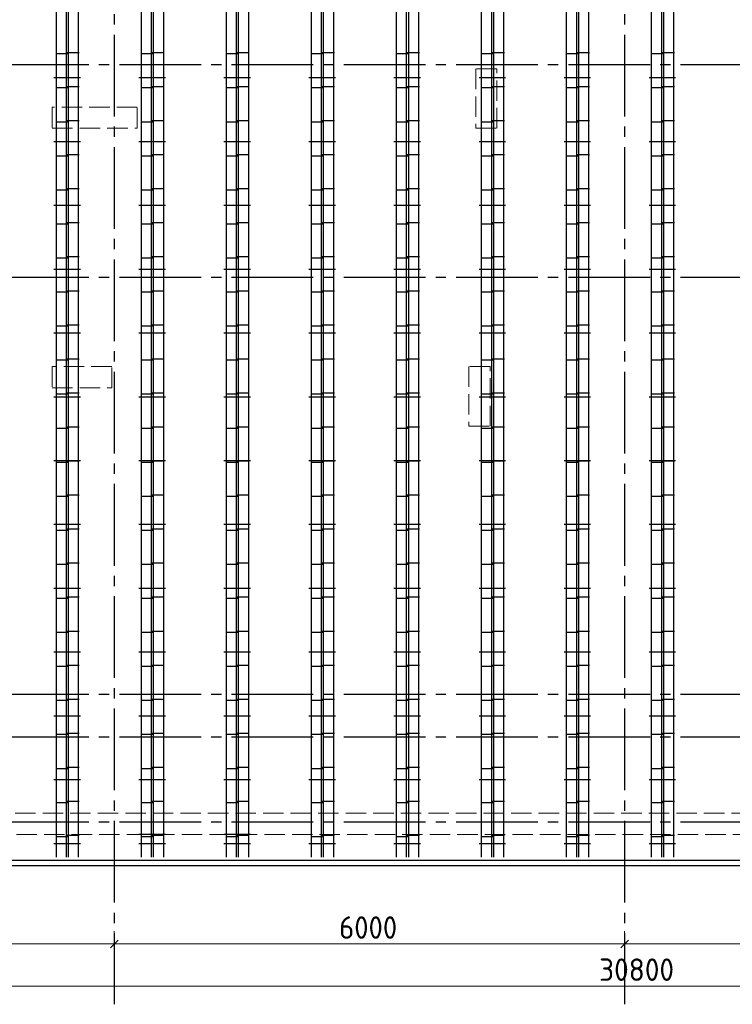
# Model space of a CAD drawing. Header units: millimetres. Extents: x 0 to 50400, y -48 to 35640.
# Tile 4 of 18: x 17402 to 25783, y 8317 to 19889. Entities that reach past the tile are written whole.
import ezdxf

# ---------------------------------------------------------------- set-up
doc = ezdxf.new("R2010")
doc.units = ezdxf.units.MM
doc.linetypes.add('______2', pattern=[324, 240, -84])
doc.linetypes.add('______5', pattern=[1320, 960, -120, 120, -120])
for name, color, linetype, lineweight in [('Standard', 7, 'Continuous', 25), ('ЖБ Пилон', 7, 'Continuous', 35), ('ЖБ Плита Фундамента верхний уровень', 7, 'Continuous', 35), ('ЖБ Стена верхний уровень', 7, 'Continuous', 35), ('Размерная линия_ общее', 7, 'Continuous', 13), ('Фиксатор', 7, 'Continuous', 13)]:
    doc.layers.add(name, color=color, linetype=linetype, lineweight=lineweight)
doc.layers.add('Оси', color=7, linetype='______5', lineweight=13, true_color=0x656565)
doc.styles.add('ISOCPEUR', font='txt')

msp = doc.modelspace()

# ---------------------------------------------------------------- linework, layer by layer
at = {"layer": 'Standard', "color": 254, "linetype": 'Continuous', "lineweight": -3, "true_color": 0xc4c4ff, "transparency": 33554687}
msp.add_lwpolyline([(9704, 9947), (39216, 9947), (39216, 32977), (9704, 32977), (9704, 9947)], dxfattribs=at)
at = {"layer": 'ЖБ Пилон', "color": 253, "linetype": '______2', "lineweight": 13, "true_color": 0xa0a0a0, "transparency": 33554687}
for p, q in [((23015, 19312), (22765, 19312)), ((22765, 19312), (22765, 18612)), ((23015, 18612), (23015, 19312)), ((18785, 18862), (17785, 18862)), ((17785, 18862), (17785, 18612)), ((18785, 18612), (18785, 18862)), ((17785, 18612), (18785, 18612)), ((22765, 18612), (23015, 18612)), ((18485, 15812), (17785, 15812)), ((17785, 15812), (17785, 15562)), ((18485, 15562), (18485, 15812)), ((22935, 15812), (22685, 15812)), ((22685, 15812), (22685, 15112)), ((22935, 15112), (22935, 15812)), ((17785, 15562), (18485, 15562)), ((22685, 15112), (22935, 15112))]:
    msp.add_line(p, q, dxfattribs=at)
at = {"layer": 'ЖБ Плита Фундамента верхний уровень', "color": 251, "linetype": 'Continuous', "lineweight": 25, "true_color": 0x656565, "transparency": 33554687}
msp.add_line((8715, 10012), (40215, 10012), dxfattribs=at)
at = {"layer": 'ЖБ Стена верхний уровень', "color": 253, "linetype": '______2', "lineweight": 13, "true_color": 0xa0a0a0, "transparency": 33554687}
for p, q in [((33465, 10562), (15765, 10562)), ((9265, 10312), (40165, 10312))]:
    msp.add_line(p, q, dxfattribs=at)
at = {"layer": 'Оси', "color": 8, "linetype": '______5', "lineweight": -3, "transparency": 33554687}
for p, q in [((18515, 32912), (18515, 8317)), ((24515, 32912), (24515, 8317)), ((8015, 19362), (42965, 19362)), ((8015, 16862), (42965, 16862)), ((8015, 11962), (42965, 11962)), ((8015, 11462), (42965, 11462)), ((8015, 10462), (42965, 10462))]:
    msp.add_line(p, q, dxfattribs=at)
at = {"layer": 'Размерная линия_ общее', "color": 7, "linetype": 'Continuous', "lineweight": 13, "transparency": 33554687}
for p, q in [((18515, 9027), (18515, 9177)), ((24515, 9027), (24515, 9177)), ((12515, 9027), (18515, 9027)), ((18515, 9027), (18515, 8877)), ((18515, 9027), (24515, 9027)), ((24515, 9027), (24515, 8877)), ((24515, 9027), (30215, 9027)), ((9265, 8532), (40065, 8532))]:
    msp.add_line(p, q, dxfattribs=at)
at = {"layer": 'Размерная линия_ общее', "color": 7, "linetype": 'Continuous', "lineweight": 25, "transparency": 33554687}
for p, q in [((18470, 8982), (18560, 9072)), ((24470, 8982), (24560, 9072))]:
    msp.add_line(p, q, dxfattribs=at)
at = {"layer": 'Фиксатор', "color": 7, "linetype": 'Continuous', "lineweight": 25, "transparency": 33554687}
for p, q in [((17834, 10047), (17834, 32877)), ((17834, 10047), (17834, 32877)), ((17953, 10047), (17953, 32877)), ((17953, 10047), (17953, 32877)), ((17977, 10047), (17977, 32877)), ((17977, 10047), (17977, 32877)), ((18096, 10047), (18096, 32877)), ((18096, 10047), (18096, 32877)), ((18834, 10047), (18834, 32877)), ((18834, 10047), (18834, 32877)), ((18953, 10047), (18953, 32877)), ((18953, 10047), (18953, 32877)), ((18977, 10047), (18977, 32877)), ((18977, 10047), (18977, 32877)), ((19096, 10047), (19096, 32877)), ((19096, 10047), (19096, 32877)), ((19834, 10047), (19834, 32877)), ((19834, 10047), (19834, 32877)), ((19953, 10047), (19953, 32877)), ((19953, 10047), (19953, 32877)), ((19977, 10047), (19977, 32877)), ((19977, 10047), (19977, 32877)), ((20096, 10047), (20096, 32877)), ((20096, 10047), (20096, 32877)), ((20834, 10047), (20834, 32877)), ((20834, 10047), (20834, 32877)), ((20953, 10047), (20953, 32877)), ((20953, 10047), (20953, 32877)), ((20977, 10047), (20977, 32877)), ((20977, 10047), (20977, 32877)), ((21096, 10047), (21096, 32877)), ((21096, 10047), (21096, 32877)), ((21834, 10047), (21834, 32877)), ((21834, 10047), (21834, 32877)), ((21953, 10047), (21953, 32877)), ((21953, 10047), (21953, 32877)), ((21977, 10047), (21977, 32877)), ((21977, 10047), (21977, 32877)), ((22096, 10047), (22096, 32877)), ((22096, 10047), (22096, 32877)), ((22834, 10047), (22834, 32877)), ((22834, 10047), (22834, 32877)), ((22953, 10047), (22953, 32877)), ((22953, 10047), (22953, 32877)), ((22977, 10047), (22977, 32877)), ((22977, 10047), (22977, 32877)), ((23096, 10047), (23096, 32877)), ((23096, 10047), (23096, 32877)), ((23834, 10047), (23834, 32877)), ((23834, 10047), (23834, 32877)), ((23953, 10047), (23953, 32877)), ((23953, 10047), (23953, 32877)), ((23977, 10047), (23977, 32877)), ((23977, 10047), (23977, 32877)), ((24096, 10047), (24096, 32877)), ((24096, 10047), (24096, 32877)), ((24834, 10047), (24834, 32877)), ((24834, 10047), (24834, 32877)), ((24953, 10047), (24953, 32877)), ((24953, 10047), (24953, 32877)), ((24977, 10047), (24977, 32877)), ((24977, 10047), (24977, 32877)), ((25096, 10047), (25096, 32877)), ((25096, 10047), (25096, 32877)), ((17827, 19490), (17981, 19490)), ((17827, 19490), (17981, 19490)), ((18103, 19500), (17950, 19500)), ((18103, 19500), (17950, 19500)), ((18827, 19490), (18981, 19490)), ((18827, 19490), (18981, 19490)), ((19103, 19500), (18950, 19500)), ((19103, 19500), (18950, 19500)), ((19827, 19490), (19981, 19490)), ((19827, 19490), (19981, 19490)), ((20103, 19500), (19950, 19500)), ((20103, 19500), (19950, 19500)), ((20827, 19490), (20981, 19490)), ((20827, 19490), (20981, 19490)), ((21103, 19500), (20950, 19500)), ((21103, 19500), (20950, 19500)), ((21827, 19490), (21981, 19490)), ((21827, 19490), (21981, 19490)), ((22103, 19500), (21950, 19500)), ((22103, 19500), (21950, 19500)), ((22827, 19490), (22981, 19490)), ((22827, 19490), (22981, 19490)), ((23103, 19500), (22950, 19500)), ((23103, 19500), (22950, 19500)), ((23827, 19490), (23981, 19490)), ((23827, 19490), (23981, 19490)), ((24103, 19500), (23950, 19500)), ((24103, 19500), (23950, 19500)), ((24827, 19490), (24981, 19490)), ((24827, 19490), (24981, 19490)), ((25103, 19500), (24950, 19500)), ((25103, 19500), (24950, 19500)), ((17804, 19208), (18116, 19208)), ((17804, 19208), (18116, 19208)), ((18103, 19100), (17950, 19100)), ((18103, 19100), (17950, 19100)), ((18804, 19208), (19116, 19208)), ((18804, 19208), (19116, 19208)), ((19103, 19100), (18950, 19100)), ((19103, 19100), (18950, 19100)), ((19804, 19208), (20116, 19208)), ((19804, 19208), (20116, 19208)), ((20103, 19100), (19950, 19100)), ((20103, 19100), (19950, 19100)), ((20804, 19208), (21116, 19208)), ((20804, 19208), (21116, 19208)), ((21103, 19100), (20950, 19100)), ((21103, 19100), (20950, 19100)), ((21804, 19208), (22116, 19208)), ((21804, 19208), (22116, 19208)), ((22103, 19100), (21950, 19100)), ((22103, 19100), (21950, 19100)), ((22804, 19208), (23116, 19208)), ((22804, 19208), (23116, 19208)), ((23103, 19100), (22950, 19100)), ((23103, 19100), (22950, 19100)), ((23804, 19208), (24116, 19208)), ((23804, 19208), (24116, 19208)), ((24103, 19100), (23950, 19100)), ((24103, 19100), (23950, 19100)), ((24804, 19208), (25116, 19208)), ((24804, 19208), (25116, 19208)), ((25103, 19100), (24950, 19100)), ((25103, 19100), (24950, 19100)), ((17827, 19090), (17981, 19090)), ((17827, 19090), (17981, 19090)), ((18827, 19090), (18981, 19090)), ((18827, 19090), (18981, 19090)), ((19827, 19090), (19981, 19090)), ((19827, 19090), (19981, 19090)), ((20827, 19090), (20981, 19090)), ((20827, 19090), (20981, 19090)), ((21827, 19090), (21981, 19090)), ((21827, 19090), (21981, 19090)), ((22827, 19090), (22981, 19090)), ((22827, 19090), (22981, 19090)), ((23827, 19090), (23981, 19090)), ((23827, 19090), (23981, 19090)), ((24827, 19090), (24981, 19090)), ((24827, 19090), (24981, 19090)), ((17827, 18690), (17981, 18690)), ((17827, 18690), (17981, 18690)), ((18103, 18700), (17950, 18700)), ((18103, 18700), (17950, 18700)), ((18827, 18690), (18981, 18690)), ((18827, 18690), (18981, 18690)), ((19103, 18700), (18950, 18700)), ((19103, 18700), (18950, 18700)), ((19827, 18690), (19981, 18690)), ((19827, 18690), (19981, 18690)), ((20103, 18700), (19950, 18700)), ((20103, 18700), (19950, 18700)), ((20827, 18690), (20981, 18690)), ((20827, 18690), (20981, 18690)), ((21103, 18700), (20950, 18700)), ((21103, 18700), (20950, 18700)), ((21827, 18690), (21981, 18690)), ((21827, 18690), (21981, 18690)), ((22103, 18700), (21950, 18700)), ((22103, 18700), (21950, 18700)), ((22827, 18690), (22981, 18690)), ((22827, 18690), (22981, 18690)), ((23103, 18700), (22950, 18700)), ((23103, 18700), (22950, 18700)), ((23827, 18690), (23981, 18690)), ((23827, 18690), (23981, 18690)), ((24103, 18700), (23950, 18700)), ((24103, 18700), (23950, 18700)), ((24827, 18690), (24981, 18690)), ((24827, 18690), (24981, 18690)), ((25103, 18700), (24950, 18700)), ((25103, 18700), (24950, 18700)), ((17804, 18458), (18116, 18458)), ((17804, 18458), (18116, 18458)), ((18804, 18458), (19116, 18458)), ((18804, 18458), (19116, 18458)), ((19804, 18458), (20116, 18458)), ((19804, 18458), (20116, 18458)), ((20804, 18458), (21116, 18458)), ((20804, 18458), (21116, 18458)), ((21804, 18458), (22116, 18458)), ((21804, 18458), (22116, 18458)), ((22804, 18458), (23116, 18458)), ((22804, 18458), (23116, 18458)), ((23804, 18458), (24116, 18458)), ((23804, 18458), (24116, 18458)), ((24804, 18458), (25116, 18458)), ((24804, 18458), (25116, 18458)), ((17827, 18290), (17981, 18290)), ((17827, 18290), (17981, 18290)), ((18103, 18300), (17950, 18300)), ((18103, 18300), (17950, 18300)), ((18827, 18290), (18981, 18290)), ((18827, 18290), (18981, 18290)), ((19103, 18300), (18950, 18300)), ((19103, 18300), (18950, 18300)), ((19827, 18290), (19981, 18290)), ((19827, 18290), (19981, 18290)), ((20103, 18300), (19950, 18300)), ((20103, 18300), (19950, 18300)), ((20827, 18290), (20981, 18290)), ((20827, 18290), (20981, 18290)), ((21103, 18300), (20950, 18300)), ((21103, 18300), (20950, 18300)), ((21827, 18290), (21981, 18290)), ((21827, 18290), (21981, 18290)), ((22103, 18300), (21950, 18300)), ((22103, 18300), (21950, 18300)), ((22827, 18290), (22981, 18290)), ((22827, 18290), (22981, 18290)), ((23103, 18300), (22950, 18300)), ((23103, 18300), (22950, 18300)), ((23827, 18290), (23981, 18290)), ((23827, 18290), (23981, 18290)), ((24103, 18300), (23950, 18300)), ((24103, 18300), (23950, 18300)), ((24827, 18290), (24981, 18290)), ((24827, 18290), (24981, 18290)), ((25103, 18300), (24950, 18300)), ((25103, 18300), (24950, 18300)), ((17827, 17890), (17981, 17890)), ((17827, 17890), (17981, 17890)), ((18103, 17900), (17950, 17900)), ((18103, 17900), (17950, 17900)), ((18827, 17890), (18981, 17890)), ((18827, 17890), (18981, 17890)), ((19103, 17900), (18950, 17900)), ((19103, 17900), (18950, 17900)), ((19827, 17890), (19981, 17890)), ((19827, 17890), (19981, 17890)), ((20103, 17900), (19950, 17900)), ((20103, 17900), (19950, 17900)), ((20827, 17890), (20981, 17890)), ((20827, 17890), (20981, 17890)), ((21103, 17900), (20950, 17900)), ((21103, 17900), (20950, 17900)), ((21827, 17890), (21981, 17890)), ((21827, 17890), (21981, 17890)), ((22103, 17900), (21950, 17900)), ((22103, 17900), (21950, 17900)), ((22827, 17890), (22981, 17890)), ((22827, 17890), (22981, 17890)), ((23103, 17900), (22950, 17900)), ((23103, 17900), (22950, 17900)), ((23827, 17890), (23981, 17890)), ((23827, 17890), (23981, 17890)), ((24103, 17900), (23950, 17900)), ((24103, 17900), (23950, 17900)), ((24827, 17890), (24981, 17890)), ((24827, 17890), (24981, 17890)), ((25103, 17900), (24950, 17900)), ((25103, 17900), (24950, 17900)), ((17804, 17708), (18116, 17708)), ((17804, 17708), (18116, 17708)), ((18804, 17708), (19116, 17708)), ((18804, 17708), (19116, 17708)), ((19804, 17708), (20116, 17708)), ((19804, 17708), (20116, 17708)), ((20804, 17708), (21116, 17708)), ((20804, 17708), (21116, 17708)), ((21804, 17708), (22116, 17708)), ((21804, 17708), (22116, 17708)), ((22804, 17708), (23116, 17708)), ((22804, 17708), (23116, 17708)), ((23804, 17708), (24116, 17708)), ((23804, 17708), (24116, 17708)), ((24804, 17708), (25116, 17708)), ((24804, 17708), (25116, 17708)), ((17827, 17490), (17981, 17490)), ((17827, 17490), (17981, 17490)), ((18103, 17500), (17950, 17500)), ((18103, 17500), (17950, 17500)), ((18827, 17490), (18981, 17490)), ((18827, 17490), (18981, 17490)), ((19103, 17500), (18950, 17500)), ((19103, 17500), (18950, 17500)), ((19827, 17490), (19981, 17490)), ((19827, 17490), (19981, 17490)), ((20103, 17500), (19950, 17500)), ((20103, 17500), (19950, 17500)), ((20827, 17490), (20981, 17490)), ((20827, 17490), (20981, 17490)), ((21103, 17500), (20950, 17500)), ((21103, 17500), (20950, 17500)), ((21827, 17490), (21981, 17490)), ((21827, 17490), (21981, 17490)), ((22103, 17500), (21950, 17500)), ((22103, 17500), (21950, 17500)), ((22827, 17490), (22981, 17490)), ((22827, 17490), (22981, 17490)), ((23103, 17500), (22950, 17500)), ((23103, 17500), (22950, 17500)), ((23827, 17490), (23981, 17490)), ((23827, 17490), (23981, 17490)), ((24103, 17500), (23950, 17500)), ((24103, 17500), (23950, 17500)), ((24827, 17490), (24981, 17490)), ((24827, 17490), (24981, 17490)), ((25103, 17500), (24950, 17500)), ((25103, 17500), (24950, 17500)), ((17827, 17090), (17981, 17090)), ((17827, 17090), (17981, 17090)), ((18103, 17100), (17950, 17100)), ((18103, 17100), (17950, 17100)), ((18827, 17090), (18981, 17090)), ((18827, 17090), (18981, 17090)), ((19103, 17100), (18950, 17100)), ((19103, 17100), (18950, 17100)), ((19827, 17090), (19981, 17090)), ((19827, 17090), (19981, 17090)), ((20103, 17100), (19950, 17100)), ((20103, 17100), (19950, 17100)), ((20827, 17090), (20981, 17090)), ((20827, 17090), (20981, 17090)), ((21103, 17100), (20950, 17100)), ((21103, 17100), (20950, 17100)), ((21827, 17090), (21981, 17090)), ((21827, 17090), (21981, 17090)), ((22103, 17100), (21950, 17100)), ((22103, 17100), (21950, 17100)), ((22827, 17090), (22981, 17090)), ((22827, 17090), (22981, 17090)), ((23103, 17100), (22950, 17100)), ((23103, 17100), (22950, 17100)), ((23827, 17090), (23981, 17090)), ((23827, 17090), (23981, 17090)), ((24103, 17100), (23950, 17100)), ((24103, 17100), (23950, 17100)), ((24827, 17090), (24981, 17090)), ((24827, 17090), (24981, 17090)), ((25103, 17100), (24950, 17100)), ((25103, 17100), (24950, 17100)), ((17804, 16958), (18116, 16958)), ((17804, 16958), (18116, 16958)), ((18804, 16958), (19116, 16958)), ((18804, 16958), (19116, 16958)), ((19804, 16958), (20116, 16958)), ((19804, 16958), (20116, 16958)), ((20804, 16958), (21116, 16958)), ((20804, 16958), (21116, 16958)), ((21804, 16958), (22116, 16958)), ((21804, 16958), (22116, 16958)), ((22804, 16958), (23116, 16958)), ((22804, 16958), (23116, 16958)), ((23804, 16958), (24116, 16958)), ((23804, 16958), (24116, 16958)), ((24804, 16958), (25116, 16958)), ((24804, 16958), (25116, 16958)), ((17827, 16690), (17981, 16690)), ((17827, 16690), (17981, 16690)), ((18103, 16700), (17950, 16700)), ((18103, 16700), (17950, 16700)), ((18827, 16690), (18981, 16690)), ((18827, 16690), (18981, 16690)), ((19103, 16700), (18950, 16700)), ((19103, 16700), (18950, 16700)), ((19827, 16690), (19981, 16690)), ((19827, 16690), (19981, 16690)), ((20103, 16700), (19950, 16700)), ((20103, 16700), (19950, 16700)), ((20827, 16690), (20981, 16690)), ((20827, 16690), (20981, 16690)), ((21103, 16700), (20950, 16700)), ((21103, 16700), (20950, 16700)), ((21827, 16690), (21981, 16690)), ((21827, 16690), (21981, 16690)), ((22103, 16700), (21950, 16700)), ((22103, 16700), (21950, 16700)), ((22827, 16690), (22981, 16690)), ((22827, 16690), (22981, 16690)), ((23103, 16700), (22950, 16700)), ((23103, 16700), (22950, 16700)), ((23827, 16690), (23981, 16690)), ((23827, 16690), (23981, 16690)), ((24103, 16700), (23950, 16700)), ((24103, 16700), (23950, 16700)), ((24827, 16690), (24981, 16690)), ((24827, 16690), (24981, 16690)), ((25103, 16700), (24950, 16700)), ((25103, 16700), (24950, 16700)), ((17804, 16208), (18116, 16208)), ((17804, 16208), (18116, 16208)), ((17827, 16290), (17981, 16290)), ((17827, 16290), (17981, 16290)), ((18103, 16300), (17950, 16300)), ((18103, 16300), (17950, 16300)), ((18804, 16208), (19116, 16208)), ((18804, 16208), (19116, 16208)), ((18827, 16290), (18981, 16290)), ((18827, 16290), (18981, 16290)), ((19103, 16300), (18950, 16300)), ((19103, 16300), (18950, 16300)), ((19804, 16208), (20116, 16208)), ((19804, 16208), (20116, 16208)), ((19827, 16290), (19981, 16290)), ((19827, 16290), (19981, 16290)), ((20103, 16300), (19950, 16300)), ((20103, 16300), (19950, 16300)), ((20804, 16208), (21116, 16208)), ((20804, 16208), (21116, 16208)), ((20827, 16290), (20981, 16290)), ((20827, 16290), (20981, 16290)), ((21103, 16300), (20950, 16300)), ((21103, 16300), (20950, 16300)), ((21804, 16208), (22116, 16208)), ((21804, 16208), (22116, 16208)), ((21827, 16290), (21981, 16290)), ((21827, 16290), (21981, 16290)), ((22103, 16300), (21950, 16300)), ((22103, 16300), (21950, 16300)), ((22804, 16208), (23116, 16208)), ((22804, 16208), (23116, 16208)), ((22827, 16290), (22981, 16290)), ((22827, 16290), (22981, 16290)), ((23103, 16300), (22950, 16300)), ((23103, 16300), (22950, 16300)), ((23804, 16208), (24116, 16208)), ((23804, 16208), (24116, 16208)), ((23827, 16290), (23981, 16290)), ((23827, 16290), (23981, 16290)), ((24103, 16300), (23950, 16300)), ((24103, 16300), (23950, 16300)), ((24804, 16208), (25116, 16208)), ((24804, 16208), (25116, 16208)), ((24827, 16290), (24981, 16290)), ((24827, 16290), (24981, 16290)), ((25103, 16300), (24950, 16300)), ((25103, 16300), (24950, 16300)), ((17827, 15890), (17981, 15890)), ((17827, 15890), (17981, 15890)), ((18103, 15900), (17950, 15900)), ((18103, 15900), (17950, 15900)), ((18827, 15890), (18981, 15890)), ((18827, 15890), (18981, 15890)), ((19103, 15900), (18950, 15900)), ((19103, 15900), (18950, 15900)), ((19827, 15890), (19981, 15890)), ((19827, 15890), (19981, 15890)), ((20103, 15900), (19950, 15900)), ((20103, 15900), (19950, 15900)), ((20827, 15890), (20981, 15890)), ((20827, 15890), (20981, 15890)), ((21103, 15900), (20950, 15900)), ((21103, 15900), (20950, 15900)), ((21827, 15890), (21981, 15890)), ((21827, 15890), (21981, 15890)), ((22103, 15900), (21950, 15900)), ((22103, 15900), (21950, 15900)), ((22827, 15890), (22981, 15890)), ((22827, 15890), (22981, 15890)), ((23103, 15900), (22950, 15900)), ((23103, 15900), (22950, 15900)), ((23827, 15890), (23981, 15890)), ((23827, 15890), (23981, 15890)), ((24103, 15900), (23950, 15900)), ((24103, 15900), (23950, 15900)), ((24827, 15890), (24981, 15890)), ((24827, 15890), (24981, 15890)), ((25103, 15900), (24950, 15900)), ((25103, 15900), (24950, 15900)), ((17804, 15458), (18116, 15458)), ((17804, 15458), (18116, 15458)), ((17827, 15490), (17981, 15490)), ((17827, 15490), (17981, 15490)), ((18103, 15500), (17950, 15500)), ((18103, 15500), (17950, 15500)), ((18804, 15458), (19116, 15458)), ((18804, 15458), (19116, 15458)), ((18827, 15490), (18981, 15490)), ((18827, 15490), (18981, 15490)), ((19103, 15500), (18950, 15500)), ((19103, 15500), (18950, 15500)), ((19804, 15458), (20116, 15458)), ((19804, 15458), (20116, 15458)), ((19827, 15490), (19981, 15490)), ((19827, 15490), (19981, 15490)), ((20103, 15500), (19950, 15500)), ((20103, 15500), (19950, 15500)), ((20804, 15458), (21116, 15458)), ((20804, 15458), (21116, 15458)), ((20827, 15490), (20981, 15490)), ((20827, 15490), (20981, 15490)), ((21103, 15500), (20950, 15500)), ((21103, 15500), (20950, 15500)), ((21804, 15458), (22116, 15458)), ((21804, 15458), (22116, 15458)), ((21827, 15490), (21981, 15490)), ((21827, 15490), (21981, 15490)), ((22103, 15500), (21950, 15500)), ((22103, 15500), (21950, 15500)), ((22804, 15458), (23116, 15458)), ((22804, 15458), (23116, 15458)), ((22827, 15490), (22981, 15490)), ((22827, 15490), (22981, 15490)), ((23103, 15500), (22950, 15500)), ((23103, 15500), (22950, 15500)), ((23804, 15458), (24116, 15458)), ((23804, 15458), (24116, 15458)), ((23827, 15490), (23981, 15490)), ((23827, 15490), (23981, 15490)), ((24103, 15500), (23950, 15500)), ((24103, 15500), (23950, 15500)), ((24804, 15458), (25116, 15458)), ((24804, 15458), (25116, 15458)), ((24827, 15490), (24981, 15490)), ((24827, 15490), (24981, 15490)), ((25103, 15500), (24950, 15500)), ((25103, 15500), (24950, 15500)), ((17827, 15090), (17981, 15090)), ((17827, 15090), (17981, 15090)), ((18103, 15100), (17950, 15100)), ((18103, 15100), (17950, 15100)), ((18827, 15090), (18981, 15090)), ((18827, 15090), (18981, 15090)), ((19103, 15100), (18950, 15100)), ((19103, 15100), (18950, 15100)), ((19827, 15090), (19981, 15090)), ((19827, 15090), (19981, 15090)), ((20103, 15100), (19950, 15100)), ((20103, 15100), (19950, 15100)), ((20827, 15090), (20981, 15090)), ((20827, 15090), (20981, 15090)), ((21103, 15100), (20950, 15100)), ((21103, 15100), (20950, 15100)), ((21827, 15090), (21981, 15090)), ((21827, 15090), (21981, 15090)), ((22103, 15100), (21950, 15100)), ((22103, 15100), (21950, 15100)), ((22827, 15090), (22981, 15090)), ((22827, 15090), (22981, 15090)), ((23103, 15100), (22950, 15100)), ((23103, 15100), (22950, 15100)), ((23827, 15090), (23981, 15090)), ((23827, 15090), (23981, 15090)), ((24103, 15100), (23950, 15100)), ((24103, 15100), (23950, 15100)), ((24827, 15090), (24981, 15090)), ((24827, 15090), (24981, 15090)), ((25103, 15100), (24950, 15100)), ((25103, 15100), (24950, 15100)), ((17804, 14708), (18116, 14708)), ((17804, 14708), (18116, 14708)), ((18103, 14700), (17950, 14700)), ((18103, 14700), (17950, 14700)), ((18804, 14708), (19116, 14708)), ((18804, 14708), (19116, 14708)), ((19103, 14700), (18950, 14700)), ((19103, 14700), (18950, 14700)), ((19804, 14708), (20116, 14708)), ((19804, 14708), (20116, 14708)), ((20103, 14700), (19950, 14700)), ((20103, 14700), (19950, 14700)), ((20804, 14708), (21116, 14708)), ((20804, 14708), (21116, 14708)), ((21103, 14700), (20950, 14700)), ((21103, 14700), (20950, 14700)), ((21804, 14708), (22116, 14708)), ((21804, 14708), (22116, 14708)), ((22103, 14700), (21950, 14700)), ((22103, 14700), (21950, 14700)), ((22804, 14708), (23116, 14708)), ((22804, 14708), (23116, 14708)), ((23103, 14700), (22950, 14700)), ((23103, 14700), (22950, 14700)), ((23804, 14708), (24116, 14708)), ((23804, 14708), (24116, 14708)), ((24103, 14700), (23950, 14700)), ((24103, 14700), (23950, 14700)), ((24804, 14708), (25116, 14708)), ((24804, 14708), (25116, 14708)), ((25103, 14700), (24950, 14700)), ((25103, 14700), (24950, 14700)), ((17827, 14690), (17981, 14690)), ((17827, 14690), (17981, 14690)), ((18827, 14690), (18981, 14690)), ((18827, 14690), (18981, 14690)), ((19827, 14690), (19981, 14690)), ((19827, 14690), (19981, 14690)), ((20827, 14690), (20981, 14690)), ((20827, 14690), (20981, 14690)), ((21827, 14690), (21981, 14690)), ((21827, 14690), (21981, 14690)), ((22827, 14690), (22981, 14690)), ((22827, 14690), (22981, 14690)), ((23827, 14690), (23981, 14690)), ((23827, 14690), (23981, 14690)), ((24827, 14690), (24981, 14690)), ((24827, 14690), (24981, 14690)), ((17827, 14290), (17981, 14290)), ((17827, 14290), (17981, 14290)), ((18103, 14300), (17950, 14300)), ((18103, 14300), (17950, 14300)), ((18827, 14290), (18981, 14290)), ((18827, 14290), (18981, 14290)), ((19103, 14300), (18950, 14300)), ((19103, 14300), (18950, 14300)), ((19827, 14290), (19981, 14290)), ((19827, 14290), (19981, 14290)), ((20103, 14300), (19950, 14300)), ((20103, 14300), (19950, 14300)), ((20827, 14290), (20981, 14290)), ((20827, 14290), (20981, 14290)), ((21103, 14300), (20950, 14300)), ((21103, 14300), (20950, 14300)), ((21827, 14290), (21981, 14290)), ((21827, 14290), (21981, 14290)), ((22103, 14300), (21950, 14300)), ((22103, 14300), (21950, 14300)), ((22827, 14290), (22981, 14290)), ((22827, 14290), (22981, 14290)), ((23103, 14300), (22950, 14300)), ((23103, 14300), (22950, 14300)), ((23827, 14290), (23981, 14290)), ((23827, 14290), (23981, 14290)), ((24103, 14300), (23950, 14300)), ((24103, 14300), (23950, 14300)), ((24827, 14290), (24981, 14290)), ((24827, 14290), (24981, 14290)), ((25103, 14300), (24950, 14300)), ((25103, 14300), (24950, 14300)), ((17804, 13958), (18116, 13958)), ((17804, 13958), (18116, 13958)), ((17827, 13890), (17981, 13890)), ((17827, 13890), (17981, 13890)), ((18103, 13900), (17950, 13900)), ((18103, 13900), (17950, 13900)), ((18804, 13958), (19116, 13958)), ((18804, 13958), (19116, 13958)), ((18827, 13890), (18981, 13890)), ((18827, 13890), (18981, 13890)), ((19103, 13900), (18950, 13900)), ((19103, 13900), (18950, 13900)), ((19804, 13958), (20116, 13958)), ((19804, 13958), (20116, 13958)), ((19827, 13890), (19981, 13890)), ((19827, 13890), (19981, 13890)), ((20103, 13900), (19950, 13900)), ((20103, 13900), (19950, 13900)), ((20804, 13958), (21116, 13958)), ((20804, 13958), (21116, 13958)), ((20827, 13890), (20981, 13890)), ((20827, 13890), (20981, 13890)), ((21103, 13900), (20950, 13900)), ((21103, 13900), (20950, 13900)), ((21804, 13958), (22116, 13958)), ((21804, 13958), (22116, 13958)), ((21827, 13890), (21981, 13890)), ((21827, 13890), (21981, 13890)), ((22103, 13900), (21950, 13900)), ((22103, 13900), (21950, 13900)), ((22804, 13958), (23116, 13958)), ((22804, 13958), (23116, 13958)), ((22827, 13890), (22981, 13890)), ((22827, 13890), (22981, 13890)), ((23103, 13900), (22950, 13900)), ((23103, 13900), (22950, 13900)), ((23804, 13958), (24116, 13958)), ((23804, 13958), (24116, 13958)), ((23827, 13890), (23981, 13890)), ((23827, 13890), (23981, 13890)), ((24103, 13900), (23950, 13900)), ((24103, 13900), (23950, 13900)), ((24804, 13958), (25116, 13958)), ((24804, 13958), (25116, 13958)), ((24827, 13890), (24981, 13890)), ((24827, 13890), (24981, 13890)), ((25103, 13900), (24950, 13900)), ((25103, 13900), (24950, 13900)), ((17827, 13490), (17981, 13490)), ((17827, 13490), (17981, 13490)), ((18103, 13500), (17950, 13500)), ((18103, 13500), (17950, 13500)), ((18827, 13490), (18981, 13490)), ((18827, 13490), (18981, 13490)), ((19103, 13500), (18950, 13500)), ((19103, 13500), (18950, 13500)), ((19827, 13490), (19981, 13490)), ((19827, 13490), (19981, 13490)), ((20103, 13500), (19950, 13500)), ((20103, 13500), (19950, 13500)), ((20827, 13490), (20981, 13490)), ((20827, 13490), (20981, 13490)), ((21103, 13500), (20950, 13500)), ((21103, 13500), (20950, 13500)), ((21827, 13490), (21981, 13490)), ((21827, 13490), (21981, 13490)), ((22103, 13500), (21950, 13500)), ((22103, 13500), (21950, 13500)), ((22827, 13490), (22981, 13490)), ((22827, 13490), (22981, 13490)), ((23103, 13500), (22950, 13500)), ((23103, 13500), (22950, 13500)), ((23827, 13490), (23981, 13490)), ((23827, 13490), (23981, 13490)), ((24103, 13500), (23950, 13500)), ((24103, 13500), (23950, 13500)), ((24827, 13490), (24981, 13490)), ((24827, 13490), (24981, 13490)), ((25103, 13500), (24950, 13500)), ((25103, 13500), (24950, 13500)), ((17804, 13208), (18116, 13208)), ((17804, 13208), (18116, 13208)), ((18804, 13208), (19116, 13208)), ((18804, 13208), (19116, 13208)), ((19804, 13208), (20116, 13208)), ((19804, 13208), (20116, 13208)), ((20804, 13208), (21116, 13208)), ((20804, 13208), (21116, 13208)), ((21804, 13208), (22116, 13208)), ((21804, 13208), (22116, 13208)), ((22804, 13208), (23116, 13208)), ((22804, 13208), (23116, 13208)), ((23804, 13208), (24116, 13208)), ((23804, 13208), (24116, 13208)), ((24804, 13208), (25116, 13208)), ((24804, 13208), (25116, 13208)), ((17827, 13090), (17981, 13090)), ((17827, 13090), (17981, 13090)), ((18103, 13100), (17950, 13100)), ((18103, 13100), (17950, 13100)), ((18827, 13090), (18981, 13090)), ((18827, 13090), (18981, 13090)), ((19103, 13100), (18950, 13100)), ((19103, 13100), (18950, 13100)), ((19827, 13090), (19981, 13090)), ((19827, 13090), (19981, 13090)), ((20103, 13100), (19950, 13100)), ((20103, 13100), (19950, 13100)), ((20827, 13090), (20981, 13090)), ((20827, 13090), (20981, 13090)), ((21103, 13100), (20950, 13100)), ((21103, 13100), (20950, 13100)), ((21827, 13090), (21981, 13090)), ((21827, 13090), (21981, 13090)), ((22103, 13100), (21950, 13100)), ((22103, 13100), (21950, 13100)), ((22827, 13090), (22981, 13090)), ((22827, 13090), (22981, 13090)), ((23103, 13100), (22950, 13100)), ((23103, 13100), (22950, 13100)), ((23827, 13090), (23981, 13090)), ((23827, 13090), (23981, 13090)), ((24103, 13100), (23950, 13100)), ((24103, 13100), (23950, 13100)), ((24827, 13090), (24981, 13090)), ((24827, 13090), (24981, 13090)), ((25103, 13100), (24950, 13100)), ((25103, 13100), (24950, 13100)), ((17827, 12690), (17981, 12690)), ((17827, 12690), (17981, 12690)), ((18103, 12700), (17950, 12700)), ((18103, 12700), (17950, 12700)), ((18827, 12690), (18981, 12690)), ((18827, 12690), (18981, 12690)), ((19103, 12700), (18950, 12700)), ((19103, 12700), (18950, 12700)), ((19827, 12690), (19981, 12690)), ((19827, 12690), (19981, 12690)), ((20103, 12700), (19950, 12700)), ((20103, 12700), (19950, 12700)), ((20827, 12690), (20981, 12690)), ((20827, 12690), (20981, 12690)), ((21103, 12700), (20950, 12700)), ((21103, 12700), (20950, 12700)), ((21827, 12690), (21981, 12690)), ((21827, 12690), (21981, 12690)), ((22103, 12700), (21950, 12700)), ((22103, 12700), (21950, 12700)), ((22827, 12690), (22981, 12690)), ((22827, 12690), (22981, 12690)), ((23103, 12700), (22950, 12700)), ((23103, 12700), (22950, 12700)), ((23827, 12690), (23981, 12690)), ((23827, 12690), (23981, 12690)), ((24103, 12700), (23950, 12700)), ((24103, 12700), (23950, 12700)), ((24827, 12690), (24981, 12690)), ((24827, 12690), (24981, 12690)), ((25103, 12700), (24950, 12700)), ((25103, 12700), (24950, 12700)), ((17804, 12458), (18116, 12458)), ((17804, 12458), (18116, 12458)), ((18804, 12458), (19116, 12458)), ((18804, 12458), (19116, 12458)), ((19804, 12458), (20116, 12458)), ((19804, 12458), (20116, 12458)), ((20804, 12458), (21116, 12458)), ((20804, 12458), (21116, 12458)), ((21804, 12458), (22116, 12458)), ((21804, 12458), (22116, 12458)), ((22804, 12458), (23116, 12458)), ((22804, 12458), (23116, 12458)), ((23804, 12458), (24116, 12458)), ((23804, 12458), (24116, 12458)), ((24804, 12458), (25116, 12458)), ((24804, 12458), (25116, 12458)), ((17827, 12290), (17981, 12290)), ((17827, 12290), (17981, 12290)), ((18103, 12300), (17950, 12300)), ((18103, 12300), (17950, 12300)), ((18827, 12290), (18981, 12290)), ((18827, 12290), (18981, 12290)), ((19103, 12300), (18950, 12300)), ((19103, 12300), (18950, 12300)), ((19827, 12290), (19981, 12290)), ((19827, 12290), (19981, 12290)), ((20103, 12300), (19950, 12300)), ((20103, 12300), (19950, 12300)), ((20827, 12290), (20981, 12290)), ((20827, 12290), (20981, 12290)), ((21103, 12300), (20950, 12300)), ((21103, 12300), (20950, 12300)), ((21827, 12290), (21981, 12290)), ((21827, 12290), (21981, 12290)), ((22103, 12300), (21950, 12300)), ((22103, 12300), (21950, 12300)), ((22827, 12290), (22981, 12290)), ((22827, 12290), (22981, 12290)), ((23103, 12300), (22950, 12300)), ((23103, 12300), (22950, 12300)), ((23827, 12290), (23981, 12290)), ((23827, 12290), (23981, 12290)), ((24103, 12300), (23950, 12300)), ((24103, 12300), (23950, 12300)), ((24827, 12290), (24981, 12290)), ((24827, 12290), (24981, 12290)), ((25103, 12300), (24950, 12300)), ((25103, 12300), (24950, 12300)), ((17827, 11890), (17981, 11890)), ((17827, 11890), (17981, 11890)), ((18103, 11900), (17950, 11900)), ((18103, 11900), (17950, 11900)), ((18827, 11890), (18981, 11890)), ((18827, 11890), (18981, 11890)), ((19103, 11900), (18950, 11900)), ((19103, 11900), (18950, 11900)), ((19827, 11890), (19981, 11890)), ((19827, 11890), (19981, 11890)), ((20103, 11900), (19950, 11900)), ((20103, 11900), (19950, 11900)), ((20827, 11890), (20981, 11890)), ((20827, 11890), (20981, 11890)), ((21103, 11900), (20950, 11900)), ((21103, 11900), (20950, 11900)), ((21827, 11890), (21981, 11890)), ((21827, 11890), (21981, 11890)), ((22103, 11900), (21950, 11900)), ((22103, 11900), (21950, 11900)), ((22827, 11890), (22981, 11890)), ((22827, 11890), (22981, 11890)), ((23103, 11900), (22950, 11900)), ((23103, 11900), (22950, 11900)), ((23827, 11890), (23981, 11890)), ((23827, 11890), (23981, 11890)), ((24103, 11900), (23950, 11900)), ((24103, 11900), (23950, 11900)), ((24827, 11890), (24981, 11890)), ((24827, 11890), (24981, 11890)), ((25103, 11900), (24950, 11900)), ((25103, 11900), (24950, 11900)), ((17804, 11708), (18116, 11708)), ((17804, 11708), (18116, 11708)), ((18804, 11708), (19116, 11708)), ((18804, 11708), (19116, 11708)), ((19804, 11708), (20116, 11708)), ((19804, 11708), (20116, 11708)), ((20804, 11708), (21116, 11708)), ((20804, 11708), (21116, 11708)), ((21804, 11708), (22116, 11708)), ((21804, 11708), (22116, 11708)), ((22804, 11708), (23116, 11708)), ((22804, 11708), (23116, 11708)), ((23804, 11708), (24116, 11708)), ((23804, 11708), (24116, 11708)), ((24804, 11708), (25116, 11708)), ((24804, 11708), (25116, 11708)), ((17827, 11490), (17981, 11490)), ((17827, 11490), (17981, 11490)), ((18103, 11500), (17950, 11500)), ((18103, 11500), (17950, 11500)), ((18827, 11490), (18981, 11490)), ((18827, 11490), (18981, 11490)), ((19103, 11500), (18950, 11500)), ((19103, 11500), (18950, 11500)), ((19827, 11490), (19981, 11490)), ((19827, 11490), (19981, 11490)), ((20103, 11500), (19950, 11500)), ((20103, 11500), (19950, 11500)), ((20827, 11490), (20981, 11490)), ((20827, 11490), (20981, 11490)), ((21103, 11500), (20950, 11500)), ((21103, 11500), (20950, 11500)), ((21827, 11490), (21981, 11490)), ((21827, 11490), (21981, 11490)), ((22103, 11500), (21950, 11500)), ((22103, 11500), (21950, 11500)), ((22827, 11490), (22981, 11490)), ((22827, 11490), (22981, 11490)), ((23103, 11500), (22950, 11500)), ((23103, 11500), (22950, 11500)), ((23827, 11490), (23981, 11490)), ((23827, 11490), (23981, 11490)), ((24103, 11500), (23950, 11500)), ((24103, 11500), (23950, 11500)), ((24827, 11490), (24981, 11490)), ((24827, 11490), (24981, 11490)), ((25103, 11500), (24950, 11500)), ((25103, 11500), (24950, 11500)), ((17827, 11090), (17981, 11090)), ((17827, 11090), (17981, 11090)), ((18103, 11100), (17950, 11100)), ((18103, 11100), (17950, 11100)), ((18827, 11090), (18981, 11090)), ((18827, 11090), (18981, 11090)), ((19103, 11100), (18950, 11100)), ((19103, 11100), (18950, 11100)), ((19827, 11090), (19981, 11090)), ((19827, 11090), (19981, 11090)), ((20103, 11100), (19950, 11100)), ((20103, 11100), (19950, 11100)), ((20827, 11090), (20981, 11090)), ((20827, 11090), (20981, 11090)), ((21103, 11100), (20950, 11100)), ((21103, 11100), (20950, 11100)), ((21827, 11090), (21981, 11090)), ((21827, 11090), (21981, 11090)), ((22103, 11100), (21950, 11100)), ((22103, 11100), (21950, 11100)), ((22827, 11090), (22981, 11090)), ((22827, 11090), (22981, 11090)), ((23103, 11100), (22950, 11100)), ((23103, 11100), (22950, 11100)), ((23827, 11090), (23981, 11090)), ((23827, 11090), (23981, 11090)), ((24103, 11100), (23950, 11100)), ((24103, 11100), (23950, 11100)), ((24827, 11090), (24981, 11090)), ((24827, 11090), (24981, 11090)), ((25103, 11100), (24950, 11100)), ((25103, 11100), (24950, 11100)), ((17804, 10958), (18116, 10958)), ((17804, 10958), (18116, 10958)), ((18804, 10958), (19116, 10958)), ((18804, 10958), (19116, 10958)), ((19804, 10958), (20116, 10958)), ((19804, 10958), (20116, 10958)), ((20804, 10958), (21116, 10958)), ((20804, 10958), (21116, 10958)), ((21804, 10958), (22116, 10958)), ((21804, 10958), (22116, 10958)), ((22804, 10958), (23116, 10958)), ((22804, 10958), (23116, 10958)), ((23804, 10958), (24116, 10958)), ((23804, 10958), (24116, 10958)), ((24804, 10958), (25116, 10958)), ((24804, 10958), (25116, 10958)), ((17827, 10690), (17981, 10690)), ((17827, 10690), (17981, 10690)), ((18103, 10700), (17950, 10700)), ((18103, 10700), (17950, 10700)), ((18827, 10690), (18981, 10690)), ((18827, 10690), (18981, 10690)), ((19103, 10700), (18950, 10700)), ((19103, 10700), (18950, 10700)), ((19827, 10690), (19981, 10690)), ((19827, 10690), (19981, 10690)), ((20103, 10700), (19950, 10700)), ((20103, 10700), (19950, 10700)), ((20827, 10690), (20981, 10690)), ((20827, 10690), (20981, 10690)), ((21103, 10700), (20950, 10700)), ((21103, 10700), (20950, 10700)), ((21827, 10690), (21981, 10690)), ((21827, 10690), (21981, 10690)), ((22103, 10700), (21950, 10700)), ((22103, 10700), (21950, 10700)), ((22827, 10690), (22981, 10690)), ((22827, 10690), (22981, 10690)), ((23103, 10700), (22950, 10700)), ((23103, 10700), (22950, 10700)), ((23827, 10690), (23981, 10690)), ((23827, 10690), (23981, 10690)), ((24103, 10700), (23950, 10700)), ((24103, 10700), (23950, 10700)), ((24827, 10690), (24981, 10690)), ((24827, 10690), (24981, 10690)), ((25103, 10700), (24950, 10700)), ((25103, 10700), (24950, 10700)), ((18103, 10300), (17950, 10300)), ((18103, 10300), (17950, 10300)), ((18804, 10317), (19116, 10317)), ((18804, 10317), (19116, 10317)), ((19103, 10300), (18950, 10300)), ((19103, 10300), (18950, 10300)), ((19804, 10317), (20116, 10317)), ((19804, 10317), (20116, 10317)), ((20103, 10300), (19950, 10300)), ((20103, 10300), (19950, 10300)), ((21103, 10300), (20950, 10300)), ((21103, 10300), (20950, 10300)), ((22103, 10300), (21950, 10300)), ((22103, 10300), (21950, 10300)), ((23103, 10300), (22950, 10300)), ((23103, 10300), (22950, 10300)), ((24103, 10300), (23950, 10300)), ((24103, 10300), (23950, 10300)), ((25103, 10300), (24950, 10300)), ((25103, 10300), (24950, 10300)), ((17804, 10208), (18116, 10208)), ((17804, 10208), (18116, 10208)), ((17827, 10290), (17981, 10290)), ((17827, 10290), (17981, 10290)), ((18804, 10208), (19116, 10208)), ((18804, 10208), (19116, 10208)), ((18827, 10290), (18981, 10290)), ((18827, 10290), (18981, 10290)), ((19804, 10208), (20116, 10208)), ((19804, 10208), (20116, 10208)), ((19827, 10290), (19981, 10290)), ((19827, 10290), (19981, 10290)), ((20804, 10208), (21116, 10208)), ((20804, 10208), (21116, 10208)), ((20827, 10290), (20981, 10290)), ((20827, 10290), (20981, 10290)), ((21804, 10208), (22116, 10208)), ((21804, 10208), (22116, 10208)), ((21827, 10290), (21981, 10290)), ((21827, 10290), (21981, 10290)), ((22804, 10208), (23116, 10208)), ((22804, 10208), (23116, 10208)), ((22827, 10290), (22981, 10290)), ((22827, 10290), (22981, 10290)), ((23804, 10208), (24116, 10208)), ((23804, 10208), (24116, 10208)), ((23827, 10290), (23981, 10290)), ((23827, 10290), (23981, 10290)), ((24804, 10208), (25116, 10208)), ((24804, 10208), (25116, 10208)), ((24827, 10290), (24981, 10290)), ((24827, 10290), (24981, 10290))]:
    msp.add_line(p, q, dxfattribs=at)

# ---------------------------------------------------------------- texts
at = {"layer": 'Размерная линия_ общее', "color": 7, "linetype": 'Continuous', "lineweight": 25, "transparency": 33554687, "char_height": 264, "attachment_point": 7, "style": 'ISOCPEUR'}
for s, insert, width in [('\\W0.93;6000', (21159, 9087), 861.72), ('\\W0.95;30800', (24216, 8592), 1048.03)]:
    msp.add_mtext(s, dxfattribs=dict(at, insert=insert, width=width))

doc.saveas('drawing.dxf')
